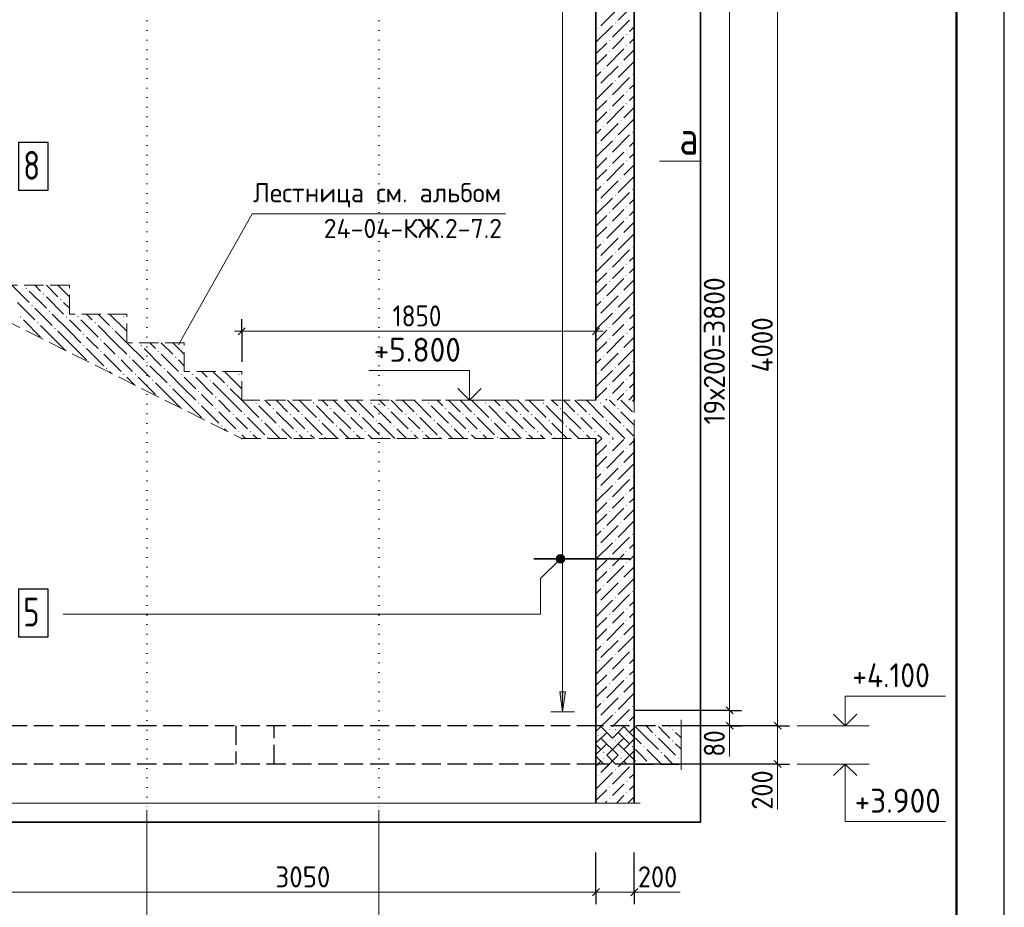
# Model space of a CAD drawing. Header units: millimetres. Extents: x 0 to 50400, y -12 to 35640.
# Tile 17 of 18: x 38061 to 50400, y 12826 to 23952. Entities that reach past the tile are written whole.
import ezdxf

# ---------------------------------------------------------------- set-up
doc = ezdxf.new("R2010")
doc.units = ezdxf.units.MM
doc.linetypes.add('______2', pattern=[324, 240, -84])
doc.linetypes.add('______9', pattern=[120, 0, -120])
for name, color, linetype, lineweight in [('Standard', 7, 'Continuous', 25), ('Высотные отметки', 7, 'Continuous', 25), ('ЖБ Лестница', 52, 'Continuous', 25), ('ЖБ Перекрытие верхний уровень', 7, 'Continuous', 35), ('ЖБ Стена верхний уровень', 7, 'Continuous', 35), ('Общий02', 7, 'Continuous', 18), ('Позиционная метка линия выноска', 7, 'Continuous', 13), ('Позиционная метка номер позиции', 7, 'Continuous', 13), ('Размерная линия_ общее', 7, 'Continuous', 13), ('Сечения символ', 7, 'Continuous', 25)]:
    doc.layers.add(name, color=color, linetype=linetype, lineweight=lineweight)
doc.layers.add('Размерная выноска', color=7, linetype='Continuous')
doc.layers.add('Стена ДОП П-обр. неравн', color=7, linetype='Continuous', true_color=0xa0a0a0)
doc.layers.add('Стена обрамление П-обр.', color=7, linetype='Continuous', true_color=0xa0a0a0)
doc.styles.add('ISOCPEUR', font='txt')

msp = doc.modelspace()

# ---------------------------------------------------------------- hatches: boundary and pattern name
at = {"layer": 'ЖБ Лестница', "linetype": 'Continuous', "lineweight": 18, "transparency": 33554687}
for points in [[(38135, 20586), (38143, 20594), (38151, 20586), (38143, 20578)], [(38351, 20514), (38359, 20522), (38367, 20514), (38359, 20506)], [(38207, 20370), (38215, 20378), (38223, 20370), (38215, 20362)], [(38567, 20442), (38575, 20450), (38583, 20442), (38575, 20434)], [(38423, 20298), (38431, 20306), (38439, 20298), (38431, 20290)], [(38063, 20226), (38071, 20234), (38079, 20226), (38071, 20218)], [(38279, 20154), (38287, 20162), (38295, 20154), (38287, 20146)], [(38639, 20226), (38647, 20234), (38655, 20226), (38647, 20218)], [(38783, 20226), (38791, 20234), (38799, 20226), (38791, 20218)], [(38999, 20154), (39007, 20162), (39015, 20154), (39007, 20146)], [(39359, 20226), (39367, 20234), (39375, 20226), (39367, 20218)], [(38495, 20082), (38503, 20090), (38511, 20082), (38503, 20074)], [(38855, 20010), (38863, 20018), (38871, 20010), (38863, 20002)], [(39215, 20082), (39223, 20090), (39231, 20082), (39223, 20074)], [(38358, 19945), (38359, 19946), (38362, 19942)], [(38855, 19866), (38863, 19874), (38871, 19866), (38863, 19858)], [(39071, 19938), (39079, 19946), (39087, 19938), (39079, 19930)], [(39575, 19866), (39583, 19874), (39591, 19866), (39583, 19858)], [(39071, 19794), (39079, 19802), (39087, 19794), (39079, 19786)], [(39791, 19794), (39799, 19802), (39807, 19794), (39799, 19786)], [(38934, 19657), (38935, 19658), (38938, 19654)], [(39287, 19722), (39295, 19730), (39303, 19722), (39295, 19714)], [(39431, 19722), (39439, 19730), (39447, 19722), (39439, 19714)], [(39647, 19650), (39655, 19658), (39663, 19650), (39655, 19642)], [(40007, 19722), (40015, 19730), (40023, 19722), (40015, 19714)], [(39143, 19578), (39151, 19586), (39159, 19578), (39151, 19570)], [(39359, 19506), (39367, 19514), (39375, 19506), (39367, 19498)], [(39503, 19506), (39511, 19514), (39519, 19506), (39511, 19498)], [(39863, 19578), (39871, 19586), (39879, 19578), (39871, 19570)], [(40079, 19506), (40087, 19514), (40095, 19506), (40087, 19498)], [(40223, 19506), (40231, 19514), (40239, 19506), (40231, 19498)], [(40799, 19506), (40807, 19514), (40815, 19506), (40807, 19498)], [(39719, 19434), (39727, 19442), (39735, 19434), (39727, 19426)], [(40439, 19434), (40447, 19442), (40455, 19434), (40447, 19426)], [(39935, 19362), (39943, 19370), (39951, 19362), (39943, 19354)], [(40295, 19290), (40303, 19298), (40311, 19290), (40303, 19282)], [(40655, 19362), (40663, 19370), (40671, 19362), (40663, 19354)], [(39798, 19225), (39799, 19226), (39802, 19222)], [(40295, 19146), (40303, 19154), (40311, 19146), (40303, 19138)], [(40511, 19218), (40519, 19226), (40527, 19218), (40519, 19210)], [(41015, 19146), (41023, 19154), (41031, 19146), (41023, 19138)], [(41735, 19146), (41743, 19154), (41751, 19146), (41743, 19138)], [(42455, 19146), (42463, 19154), (42471, 19146), (42463, 19138)], [(43175, 19146), (43183, 19154), (43191, 19146), (43183, 19138)], [(43895, 19146), (43903, 19154), (43911, 19146), (43903, 19138)], [(44615, 19146), (44623, 19154), (44631, 19146), (44623, 19138)], [(45335, 19146), (45343, 19154), (45351, 19146), (45343, 19138)], [(40511, 19074), (40519, 19082), (40527, 19074), (40519, 19066)], [(40727, 19002), (40735, 19010), (40743, 19002), (40735, 18994)], [(40871, 19002), (40879, 19010), (40887, 19002), (40879, 18994)], [(41231, 19074), (41239, 19082), (41247, 19074), (41239, 19066)], [(41447, 19002), (41455, 19010), (41463, 19002), (41455, 18994)], [(41591, 19002), (41599, 19010), (41607, 19002), (41599, 18994)], [(41951, 19074), (41959, 19082), (41967, 19074), (41959, 19066)], [(42167, 19002), (42175, 19010), (42183, 19002), (42175, 18994)], [(42311, 19002), (42319, 19010), (42327, 19002), (42319, 18994)], [(42671, 19074), (42679, 19082), (42687, 19074), (42679, 19066)], [(42887, 19002), (42895, 19010), (42903, 19002), (42895, 18994)], [(43031, 19002), (43039, 19010), (43047, 19002), (43039, 18994)], [(43391, 19074), (43399, 19082), (43407, 19074), (43399, 19066)], [(43607, 19002), (43615, 19010), (43623, 19002), (43615, 18994)], [(43751, 19002), (43759, 19010), (43767, 19002), (43759, 18994)], [(44111, 19074), (44119, 19082), (44127, 19074), (44119, 19066)], [(44327, 19002), (44335, 19010), (44343, 19002), (44335, 18994)], [(44471, 19002), (44479, 19010), (44487, 19002), (44479, 18994)], [(44831, 19074), (44839, 19082), (44847, 19074), (44839, 19066)], [(45047, 19002), (45055, 19010), (45063, 19002), (45055, 18994)], [(45191, 19002), (45199, 19010), (45207, 19002), (45199, 18994)], [(45551, 19074), (45559, 19082), (45567, 19074), (45559, 19066)], [(40374, 18937), (40375, 18938), (40378, 18934)], [(41087, 18930), (41095, 18938), (41103, 18930), (41095, 18922)], [(41807, 18930), (41815, 18938), (41823, 18930), (41815, 18922)], [(42527, 18930), (42535, 18938), (42543, 18930), (42535, 18922)], [(43247, 18930), (43255, 18938), (43263, 18930), (43255, 18922)], [(43967, 18930), (43975, 18938), (43983, 18930), (43975, 18922)], [(44687, 18930), (44695, 18938), (44703, 18930), (44695, 18922)], [(45407, 18930), (45415, 18938), (45423, 18930), (45415, 18922)], [(40583, 18858), (40591, 18866), (40599, 18858), (40591, 18850)], [(40799, 18786), (40807, 18794), (40815, 18786), (40807, 18778)], [(40943, 18786), (40951, 18794), (40959, 18786), (40951, 18778)], [(41303, 18858), (41311, 18866), (41319, 18858), (41311, 18850)], [(41519, 18786), (41527, 18794), (41535, 18786), (41527, 18778)], [(41663, 18786), (41671, 18794), (41679, 18786), (41671, 18778)], [(42023, 18858), (42031, 18866), (42039, 18858), (42031, 18850)], [(42239, 18786), (42247, 18794), (42255, 18786), (42247, 18778)], [(42383, 18786), (42391, 18794), (42399, 18786), (42391, 18778)], [(42743, 18858), (42751, 18866), (42759, 18858), (42751, 18850)], [(42959, 18786), (42967, 18794), (42975, 18786), (42967, 18778)], [(43103, 18786), (43111, 18794), (43119, 18786), (43111, 18778)], [(43463, 18858), (43471, 18866), (43479, 18858), (43471, 18850)], [(43679, 18786), (43687, 18794), (43695, 18786), (43687, 18778)], [(43823, 18786), (43831, 18794), (43839, 18786), (43831, 18778)], [(44183, 18858), (44191, 18866), (44199, 18858), (44191, 18850)], [(44399, 18786), (44407, 18794), (44415, 18786), (44407, 18778)], [(44543, 18786), (44551, 18794), (44559, 18786), (44551, 18778)], [(44903, 18858), (44911, 18866), (44919, 18858), (44911, 18850)], [(45119, 18786), (45127, 18794), (45135, 18786), (45127, 18778)], [(45263, 18786), (45271, 18794), (45279, 18786), (45271, 18778)], [(45623, 18858), (45631, 18866), (45639, 18858), (45631, 18850)], [(41159, 18714), (41167, 18722), (41175, 18714), (41167, 18706)], [(41879, 18714), (41887, 18722), (41895, 18714), (41887, 18706)], [(42599, 18714), (42607, 18722), (42615, 18714), (42607, 18706)], [(43319, 18714), (43327, 18722), (43335, 18714), (43327, 18706)], [(44039, 18714), (44047, 18722), (44055, 18714), (44047, 18706)], [(44759, 18714), (44767, 18722), (44775, 18714), (44767, 18706)], [(45479, 18714), (45487, 18722), (45495, 18714), (45487, 18706)]]:
    msp.add_hatch(color=7, dxfattribs=at).paths.add_polyline_path(points, flags=16)
at = {"layer": 'ЖБ Перекрытие верхний уровень', "linetype": 'Continuous', "lineweight": 18, "transparency": 33554687}
for points in [[(45518, 15055), (45525, 15063), (45533, 15055), (45525, 15047)], [(46238, 15055), (46245, 15063), (46253, 15055), (46245, 15047)], [(45302, 14983), (45309, 14991), (45317, 14983), (45309, 14975)], [(46022, 14983), (46029, 14991), (46037, 14983), (46029, 14975)], [(45518, 14911), (45525, 14919), (45533, 14911), (45525, 14903)], [(45734, 14839), (45741, 14847), (45749, 14839), (45741, 14831)], [(45878, 14839), (45885, 14847), (45893, 14839), (45885, 14831)], [(46238, 14911), (46245, 14919), (46253, 14911), (46245, 14903)], [(45374, 14767), (45381, 14775), (45389, 14767), (45381, 14759)], [(45590, 14695), (45597, 14703), (45605, 14695), (45597, 14687)], [(46094, 14767), (46101, 14775), (46109, 14767), (46101, 14759)], [(46310, 14695), (46317, 14703), (46325, 14695), (46317, 14687)], [(45806, 14623), (45813, 14631), (45821, 14623), (45820, 14622), (45806, 14622)], [(45950, 14623), (45957, 14631), (45965, 14623), (45964, 14622), (45950, 14622)]]:
    msp.add_hatch(color=7, dxfattribs=at).paths.add_polyline_path(points, flags=16)
at = {"layer": 'ЖБ Стена верхний уровень', "linetype": 'Continuous', "lineweight": 18, "transparency": 33554687}
for points in [[(45303, 23839), (45309, 23845), (45315, 23839), (45309, 23833)], [(45519, 23911), (45525, 23917), (45531, 23911), (45525, 23905)], [(45447, 23695), (45453, 23701), (45459, 23695), (45453, 23689)], [(45663, 23767), (45669, 23773), (45675, 23767), (45669, 23761)], [(45663, 23623), (45669, 23629), (45675, 23623), (45669, 23617)], [(45447, 23551), (45453, 23557), (45459, 23551), (45453, 23545)], [(45375, 23335), (45381, 23341), (45387, 23335), (45381, 23329)], [(45591, 23407), (45597, 23413), (45603, 23407), (45597, 23401)], [(45735, 23263), (45741, 23269), (45747, 23263), (45741, 23257)], [(45303, 23119), (45309, 23125), (45315, 23119), (45309, 23113)], [(45519, 23191), (45525, 23197), (45531, 23191), (45525, 23185)], [(45447, 22975), (45453, 22981), (45459, 22975), (45453, 22969)], [(45663, 23047), (45669, 23053), (45675, 23047), (45669, 23041)], [(45447, 22831), (45453, 22837), (45459, 22831), (45453, 22825)], [(45663, 22903), (45669, 22909), (45675, 22903), (45669, 22897)], [(45375, 22615), (45381, 22621), (45387, 22615), (45381, 22609)], [(45591, 22687), (45597, 22693), (45603, 22687), (45597, 22681)], [(45519, 22471), (45525, 22477), (45531, 22471), (45525, 22465)], [(45735, 22543), (45741, 22549), (45747, 22543), (45741, 22537)], [(45303, 22399), (45309, 22405), (45315, 22399), (45309, 22393)], [(45447, 22255), (45453, 22261), (45459, 22255), (45453, 22249)], [(45663, 22327), (45669, 22333), (45675, 22327), (45669, 22321)], [(45447, 22111), (45453, 22117), (45459, 22111), (45453, 22105)], [(45663, 22183), (45669, 22189), (45675, 22183), (45669, 22177)], [(45591, 21967), (45597, 21973), (45603, 21967), (45597, 21961)], [(45375, 21895), (45381, 21901), (45387, 21895), (45381, 21889)], [(45519, 21751), (45525, 21757), (45531, 21751), (45525, 21745)], [(45735, 21823), (45741, 21829), (45747, 21823), (45741, 21817)], [(45303, 21679), (45309, 21685), (45315, 21679), (45309, 21673)], [(45663, 21607), (45669, 21613), (45675, 21607), (45669, 21601)], [(45447, 21535), (45453, 21541), (45459, 21535), (45453, 21529)], [(45447, 21391), (45453, 21397), (45459, 21391), (45453, 21385)], [(45663, 21463), (45669, 21469), (45675, 21463), (45669, 21457)], [(45591, 21247), (45597, 21253), (45603, 21247), (45597, 21241)], [(45375, 21175), (45381, 21181), (45387, 21175), (45381, 21169)], [(45735, 21103), (45741, 21109), (45747, 21103), (45741, 21097)], [(45519, 21031), (45525, 21037), (45531, 21031), (45525, 21025)], [(45303, 20959), (45309, 20965), (45315, 20959), (45309, 20953)], [(45663, 20887), (45669, 20893), (45675, 20887), (45669, 20881)], [(45447, 20815), (45453, 20821), (45459, 20815), (45453, 20809)], [(45663, 20743), (45669, 20749), (45675, 20743), (45669, 20737)], [(45447, 20671), (45453, 20677), (45459, 20671), (45453, 20665)], [(45591, 20527), (45597, 20533), (45603, 20527), (45597, 20521)], [(45375, 20455), (45381, 20461), (45387, 20455), (45381, 20449)], [(45735, 20383), (45741, 20389), (45747, 20383), (45741, 20377)], [(45303, 20239), (45309, 20245), (45315, 20239), (45309, 20233)], [(45519, 20311), (45525, 20317), (45531, 20311), (45525, 20305)], [(45663, 20167), (45669, 20173), (45675, 20167), (45669, 20161)], [(45447, 20095), (45453, 20101), (45459, 20095), (45453, 20089)], [(45663, 20023), (45669, 20029), (45675, 20023), (45669, 20017)], [(45447, 19951), (45453, 19957), (45459, 19951), (45453, 19945)], [(45591, 19807), (45597, 19813), (45603, 19807), (45597, 19801)], [(45375, 19735), (45381, 19741), (45387, 19735), (45381, 19729)], [(45735, 19663), (45741, 19669), (45747, 19663), (45741, 19657)], [(45303, 19519), (45309, 19525), (45315, 19519), (45309, 19513)], [(45519, 19591), (45525, 19597), (45531, 19591), (45525, 19585)], [(45447, 19375), (45453, 19381), (45459, 19375), (45453, 19369)], [(45663, 19447), (45669, 19453), (45675, 19447), (45669, 19441)], [(45663, 19303), (45669, 19309), (45675, 19303), (45669, 19297)], [(45447, 19231), (45453, 19237), (45459, 19231), (45453, 19225)], [(45447, 18655), (45453, 18661), (45459, 18655), (45453, 18649)], [(45447, 18511), (45453, 18517), (45459, 18511), (45453, 18505)], [(45663, 18583), (45669, 18589), (45675, 18583), (45669, 18577)], [(45375, 18295), (45381, 18301), (45387, 18295), (45381, 18289)], [(45591, 18367), (45597, 18373), (45603, 18367), (45597, 18361)], [(45519, 18151), (45525, 18157), (45531, 18151), (45525, 18145)], [(45735, 18223), (45741, 18229), (45747, 18223), (45741, 18217)], [(45303, 18079), (45309, 18085), (45315, 18079), (45309, 18073)], [(45447, 17935), (45453, 17941), (45459, 17935), (45453, 17929)], [(45663, 18007), (45669, 18013), (45675, 18007), (45669, 18001)], [(45447, 17791), (45453, 17797), (45459, 17791), (45453, 17785)], [(45663, 17863), (45669, 17869), (45675, 17863), (45669, 17857)], [(45591, 17647), (45597, 17653), (45603, 17647), (45597, 17641)], [(45375, 17575), (45381, 17581), (45387, 17575), (45381, 17569)], [(45519, 17431), (45525, 17437), (45531, 17431), (45525, 17425)], [(45735, 17503), (45741, 17509), (45747, 17503), (45741, 17497)], [(45303, 17359), (45309, 17365), (45315, 17359), (45309, 17353)], [(45663, 17287), (45669, 17293), (45675, 17287), (45669, 17281)], [(45447, 17215), (45453, 17221), (45459, 17215), (45453, 17209)], [(45447, 17071), (45453, 17077), (45459, 17071), (45453, 17065)], [(45663, 17143), (45669, 17149), (45675, 17143), (45669, 17137)], [(45591, 16927), (45597, 16933), (45603, 16927), (45597, 16921)], [(45375, 16855), (45381, 16861), (45387, 16855), (45381, 16849)], [(45735, 16783), (45741, 16789), (45747, 16783), (45741, 16777)], [(45519, 16711), (45525, 16717), (45531, 16711), (45525, 16705)], [(45303, 16639), (45309, 16645), (45315, 16639), (45309, 16633)], [(45663, 16567), (45669, 16573), (45675, 16567), (45669, 16561)], [(45447, 16495), (45453, 16501), (45459, 16495), (45453, 16489)], [(45663, 16423), (45669, 16429), (45675, 16423), (45669, 16417)], [(45447, 16351), (45453, 16357), (45459, 16351), (45453, 16345)], [(45591, 16207), (45597, 16213), (45603, 16207), (45597, 16201)], [(45375, 16135), (45381, 16141), (45387, 16135), (45381, 16129)], [(45735, 16063), (45741, 16069), (45747, 16063), (45741, 16057)], [(45303, 15919), (45309, 15925), (45315, 15919), (45309, 15913)], [(45519, 15991), (45525, 15997), (45531, 15991), (45525, 15985)], [(45663, 15847), (45669, 15853), (45675, 15847), (45669, 15841)], [(45447, 15775), (45453, 15781), (45459, 15775), (45453, 15769)], [(45663, 15703), (45669, 15709), (45675, 15703), (45669, 15697)], [(45447, 15631), (45453, 15637), (45459, 15631), (45453, 15625)], [(45591, 15487), (45597, 15493), (45603, 15487), (45597, 15481)], [(45375, 15415), (45381, 15421), (45387, 15415), (45381, 15409)], [(45735, 15343), (45741, 15349), (45747, 15343), (45741, 15337)], [(45303, 15199), (45309, 15205), (45315, 15199), (45309, 15193)], [(45519, 15271), (45525, 15277), (45531, 15271), (45525, 15265)], [(45447, 15055), (45453, 15061), (45459, 15055), (45453, 15049)], [(45663, 15127), (45669, 15133), (45675, 15127), (45669, 15121)], [(45663, 14983), (45669, 14989), (45675, 14983), (45669, 14977)], [(45447, 14911), (45453, 14917), (45459, 14911), (45453, 14905)], [(45375, 14695), (45381, 14701), (45387, 14695), (45381, 14689)], [(45591, 14767), (45597, 14773), (45603, 14767), (45597, 14761)], [(45735, 14623), (45741, 14629), (45747, 14623), (45741, 14617)], [(45747, 14622), (45741, 14617), (45736, 14622)], [(45303, 14479), (45309, 14485), (45315, 14479), (45309, 14473)], [(45303, 14479), (45309, 14485), (45315, 14479), (45309, 14473)], [(45519, 14551), (45525, 14557), (45531, 14551), (45525, 14545)], [(45519, 14551), (45525, 14557), (45531, 14551), (45525, 14545)], [(45447, 14335), (45453, 14341), (45459, 14335), (45453, 14329)], [(45447, 14335), (45453, 14341), (45459, 14335), (45453, 14329)], [(45663, 14407), (45669, 14413), (45675, 14407), (45669, 14401)], [(45663, 14407), (45669, 14413), (45675, 14407), (45669, 14401)], [(45447, 14191), (45453, 14197), (45459, 14191), (45453, 14185)], [(45447, 14191), (45453, 14197), (45459, 14191), (45453, 14185)], [(45663, 14263), (45669, 14269), (45675, 14263), (45669, 14257)], [(45663, 14263), (45669, 14269), (45675, 14263), (45669, 14257)]]:
    msp.add_hatch(color=7, dxfattribs=at).paths.add_polyline_path(points, flags=16)
at = {"layer": 'Общий02', "linetype": 'Continuous', "lineweight": 13, "transparency": 33554687}
msp.add_hatch(color=7, dxfattribs=at).paths.add_polyline_path([(44829, 15527), (44865, 15275), (44901, 15527)])
at = {"layer": 'Позиционная метка линия выноска', "linetype": 'Continuous', "lineweight": 13, "transparency": 33554687}
for points in [[(44785, 17209), (44875, 17157), (44798, 17233)], [(44785, 17181), (44850, 17143), (44785, 17209)], [(44785, 17209), (44850, 17143), (44875, 17157)], [(44823, 17143), (44785, 17181), (44798, 17157)], [(44785, 17181), (44823, 17143), (44850, 17143)], [(44798, 17233), (44889, 17181), (44823, 17247)], [(44798, 17233), (44875, 17157), (44889, 17181)], [(44823, 17247), (44889, 17181), (44889, 17209)], [(44823, 17247), (44889, 17209), (44850, 17247)], [(44850, 17247), (44889, 17209), (44875, 17233)]]:
    msp.add_hatch(color=7, dxfattribs=at).paths.add_polyline_path(points)

# ---------------------------------------------------------------- linework, layer by layer
at = {"layer": 'Standard', "color": 7, "linetype": 'Continuous', "lineweight": 13, "transparency": 33554687}
for p, q in [((46958, 24414), (46958, 15294)), ((40843, 20046), (40753, 20046)), ((40843, 20046), (45283, 20046)), ((45283, 20046), (45373, 20046)), ((46958, 15294), (46958, 15102)), ((46958, 15102), (46958, 15012)), ((37963, 13015), (45283, 13015)), ((45283, 13015), (45763, 13015)), ((45763, 13015), (45853, 13015))]:
    msp.add_line(p, q, dxfattribs=at)
at = {"layer": 'Standard', "color": 7, "linetype": 'Continuous', "lineweight": -3, "transparency": 33554687}
for p, q in [((40843, 20046), (40843, 20196)), ((45283, 20046), (45283, 20196)), ((40843, 20046), (40843, 19896)), ((40843, 20046), (40843, 19662)), ((45283, 20046), (45283, 19896)), ((45283, 20046), (45283, 19782)), ((46958, 15294), (46808, 15294)), ((46958, 15294), (47108, 15294)), ((46958, 15102), (46808, 15102)), ((46958, 15102), (47108, 15102)), ((45283, 13015), (45283, 13165)), ((45763, 13015), (45763, 13165)), ((45283, 13015), (45283, 12865)), ((45763, 13015), (45763, 12865))]:
    msp.add_line(p, q, dxfattribs=at)
at = {"layer": 'Standard', "color": 7, "linetype": 'Continuous', "lineweight": 25, "transparency": 33554687}
for p, q in [((40798, 20001), (40888, 20091)), ((45238, 20001), (45328, 20091)), ((46913, 15339), (47003, 15249)), ((46913, 15147), (47003, 15057)), ((45238, 12970), (45328, 13060)), ((45718, 12970), (45808, 13060))]:
    msp.add_line(p, q, dxfattribs=at)
msp.add_lwpolyline([(0, 0), (50400, 0), (50400, 35640), (0, 35640), (0, 0)], close=True, dxfattribs=at)
at = {"layer": 'Standard', "color": 7, "linetype": 'Continuous', "lineweight": 13, "transparency": 33554687}
msp.add_lwpolyline([(50400, 35640), (0, 35640), (0, 0), (50400, 0), (50400, 35640)], dxfattribs=at)
at = {"layer": 'Standard', "color": 7, "linetype": 'Continuous', "lineweight": 50, "transparency": 33554687}
msp.add_lwpolyline([(2400, 35040), (49800, 35040), (49800, 600), (2400, 600), (2400, 35040)], close=True, dxfattribs=at)
at = {"layer": 'Standard', "color": 254, "linetype": 'Continuous', "lineweight": 35, "true_color": 0xc4c4ff, "transparency": 33554687}
msp.add_lwpolyline([(28556, 13893), (46591, 13893), (46591, 32163), (28556, 32163), (28556, 13893)], dxfattribs=at)
at = {"layer": 'Standard', "color": 7, "linetype": 'Continuous', "lineweight": -3, "transparency": 33554687}
for points in [[(46958, 15294), (46913, 15294), (46913, 15294), (45763, 15294)], [(46958, 15102), (46921, 15102), (46921, 15102), (46180, 15102)], [(45283, 13015), (45283, 13035), (45283, 13035), (45283, 13512)], [(45763, 13015), (45763, 13035), (45763, 13035), (45763, 13512)]]:
    msp.add_lwpolyline(points, dxfattribs=at)
at = {"layer": 'Высотные отметки', "color": 7, "linetype": 'Continuous', "lineweight": 35, "transparency": 33554687}
for p, q in [((43698, 19182), (43553, 19327)), ((43698, 19182), (43553, 19327)), ((43698, 19182), (43844, 19327)), ((43698, 19182), (43844, 19327)), ((48405, 15102), (48259, 15247)), ((48405, 15102), (48259, 15247)), ((48405, 15102), (48550, 15247)), ((48405, 15102), (48550, 15247)), ((48405, 14622), (48259, 14477)), ((48405, 14622), (48259, 14477)), ((48405, 14622), (48550, 14477)), ((48405, 14622), (48550, 14477))]:
    msp.add_line(p, q, dxfattribs=at)
at = {"layer": 'Высотные отметки', "color": 7, "linetype": 'Continuous', "lineweight": 13, "transparency": 33554687}
for p, q in [((44298, 19182), (43398, 19182)), ((44298, 19182), (43398, 19182)), ((47805, 15102), (48705, 15102)), ((47805, 15102), (48705, 15102)), ((47805, 14622), (48705, 14622)), ((47805, 14622), (48705, 14622))]:
    msp.add_line(p, q, dxfattribs=at)
for points in [[(43698, 19182), (43698, 19554), (42438, 19554)], [(43698, 19182), (43698, 19554), (42438, 19554)], [(48405, 15102), (48405, 15474), (49665, 15474)], [(48405, 15102), (48405, 15474), (49665, 15474)], [(48405, 14622), (48405, 13902), (49665, 13902)], [(48405, 14622), (48405, 13902), (49665, 13902)]]:
    msp.add_lwpolyline(points, dxfattribs=at)
at = {"layer": 'ЖБ Лестница', "color": 7, "linetype": '______2', "lineweight": 13, "transparency": 33554687}
for p, q in [((32923, 22662), (40843, 18702)), ((38683, 20622), (37963, 20622)), ((38683, 20262), (38683, 20622)), ((39403, 20262), (38683, 20262)), ((39403, 19902), (39403, 20262)), ((40123, 19902), (39403, 19902)), ((40123, 19542), (40123, 19902)), ((40843, 19542), (40123, 19542)), ((40843, 19182), (40843, 19542)), ((45283, 19182), (40843, 19182)), ((45763, 18702), (45763, 19182)), ((40843, 18702), (45283, 18702))]:
    msp.add_line(p, q, dxfattribs=at)
at = {"layer": 'ЖБ Лестница', "color": 9, "linetype": 'Continuous', "lineweight": 18, "true_color": 0xc7c7c7, "transparency": 33554687}
for p, q in [((38323, 20550), (38251, 20622)), ((38395, 20622), (38539, 20478)), ((38539, 20622), (38683, 20478)), ((38683, 20622), (38683, 20622)), ((38179, 20550), (38395, 20334)), ((38035, 20406), (38251, 20190)), ((38395, 20478), (38611, 20262)), ((38683, 20334), (38611, 20406)), ((38251, 20334), (38467, 20118)), ((38683, 20046), (38467, 20262)), ((38683, 20334), (38683, 20334)), ((38755, 20262), (38755, 20262)), ((38899, 20262), (38971, 20190)), ((39043, 20262), (39187, 20118)), ((39403, 20046), (39187, 20262)), ((39331, 20262), (39331, 20262)), ((38107, 20190), (38323, 19974)), ((38539, 19902), (38323, 20118)), ((38683, 20190), (38827, 20046)), ((38827, 20190), (39043, 19974)), ((39259, 19902), (39043, 20118)), ((38539, 20046), (38683, 19902)), ((38683, 20046), (38827, 19902)), ((38539, 19902), (38635, 19806)), ((38683, 19902), (38899, 19686)), ((38971, 19902), (38899, 19974)), ((39043, 19830), (38971, 19902)), ((39115, 19902), (39259, 19758)), ((39259, 19902), (39403, 19758)), ((39763, 19830), (39691, 19902)), ((39835, 19902), (39979, 19758)), ((39979, 19902), (40123, 19758)), ((40123, 19902), (40123, 19902)), ((38899, 19830), (39115, 19614)), ((39115, 19758), (39331, 19542)), ((39619, 19830), (39835, 19614)), ((39835, 19758), (40051, 19542)), ((39403, 19614), (39331, 19686)), ((39475, 19686), (39691, 19470)), ((40123, 19614), (40051, 19686)), ((39211, 19518), (39187, 19542)), ((39475, 19542), (39403, 19614)), ((39691, 19614), (39907, 19398)), ((40123, 19326), (39907, 19542)), ((40123, 19614), (40123, 19614)), ((40195, 19542), (40195, 19542)), ((40339, 19542), (40411, 19470)), ((40483, 19542), (40627, 19398)), ((40843, 19326), (40627, 19542)), ((40771, 19542), (40771, 19542)), ((39403, 19470), (39499, 19374)), ((39547, 19470), (39763, 19254)), ((39979, 19182), (39763, 19398)), ((40123, 19470), (40267, 19326)), ((40267, 19470), (40483, 19254)), ((40699, 19182), (40483, 19398)), ((40843, 19470), (40843, 19470)), ((39979, 19326), (40123, 19182)), ((40123, 19326), (40267, 19182)), ((40411, 19182), (40339, 19254)), ((40843, 19326), (40843, 19326)), ((39979, 19182), (40075, 19086)), ((40123, 19182), (40339, 18966)), ((40483, 19110), (40411, 19182)), ((40555, 19182), (40699, 19038)), ((40699, 19182), (40843, 19038)), ((40987, 19182), (40987, 19182)), ((41131, 19182), (41131, 19182)), ((41203, 19110), (41131, 19182)), ((41275, 19182), (41419, 19038)), ((41419, 19182), (41419, 19182)), ((41419, 19182), (41563, 19038)), ((41563, 19182), (41779, 18966)), ((41563, 19182), (41563, 19182)), ((41707, 19182), (41707, 19182)), ((41851, 19182), (41851, 19182)), ((41923, 19110), (41851, 19182)), ((41995, 19182), (42139, 19038)), ((42139, 19182), (42139, 19182)), ((42139, 19182), (42283, 19038)), ((42283, 19182), (42499, 18966)), ((42283, 19182), (42283, 19182)), ((42427, 19182), (42427, 19182)), ((42571, 19182), (42571, 19182)), ((42643, 19110), (42571, 19182)), ((42715, 19182), (42859, 19038)), ((42859, 19182), (42859, 19182)), ((42859, 19182), (43003, 19038)), ((43003, 19182), (43219, 18966)), ((43003, 19182), (43003, 19182)), ((43147, 19182), (43147, 19182)), ((43291, 19182), (43291, 19182)), ((43363, 19110), (43291, 19182)), ((43435, 19182), (43579, 19038)), ((43579, 19182), (43579, 19182)), ((43579, 19182), (43723, 19038)), ((43723, 19182), (43939, 18966)), ((43723, 19182), (43723, 19182)), ((43867, 19182), (43867, 19182)), ((44011, 19182), (44011, 19182)), ((44083, 19110), (44011, 19182)), ((44155, 19182), (44299, 19038)), ((44299, 19182), (44299, 19182)), ((44299, 19182), (44443, 19038)), ((44443, 19182), (44659, 18966)), ((44443, 19182), (44443, 19182)), ((44587, 19182), (44587, 19182)), ((44731, 19182), (44731, 19182)), ((44803, 19110), (44731, 19182)), ((44875, 19182), (45019, 19038)), ((45019, 19182), (45019, 19182)), ((45019, 19182), (45163, 19038)), ((45163, 19182), (45379, 18966)), ((45163, 19182), (45163, 19182)), ((45307, 19182), (45307, 19182)), ((45451, 19182), (45451, 19182)), ((45523, 19110), (45451, 19182)), ((45595, 19182), (45739, 19038)), ((45739, 19182), (45739, 19182)), ((45739, 19182), (45763, 19158)), ((40339, 19110), (40555, 18894)), ((40555, 19038), (40771, 18822)), ((41059, 19110), (41275, 18894)), ((41275, 19038), (41491, 18822)), ((41779, 19110), (41995, 18894)), ((41995, 19038), (42211, 18822)), ((42499, 19110), (42715, 18894)), ((42715, 19038), (42931, 18822)), ((43219, 19110), (43435, 18894)), ((43435, 19038), (43651, 18822)), ((43939, 19110), (44155, 18894)), ((44155, 19038), (44371, 18822)), ((44659, 19110), (44875, 18894)), ((44875, 19038), (45091, 18822)), ((45379, 19110), (45595, 18894)), ((45595, 19038), (45763, 18870)), ((40843, 18894), (40771, 18966)), ((40915, 18822), (40843, 18894)), ((40915, 18966), (41131, 18750)), ((41131, 18894), (41323, 18702)), ((41563, 18894), (41491, 18966)), ((41635, 18822), (41563, 18894)), ((41635, 18966), (41851, 18750)), ((41851, 18894), (42043, 18702)), ((42283, 18894), (42211, 18966)), ((42355, 18822), (42283, 18894)), ((42355, 18966), (42571, 18750)), ((42571, 18894), (42763, 18702)), ((43003, 18894), (42931, 18966)), ((43075, 18822), (43003, 18894)), ((43075, 18966), (43291, 18750)), ((43291, 18894), (43483, 18702)), ((43723, 18894), (43651, 18966)), ((43795, 18822), (43723, 18894)), ((43795, 18966), (44011, 18750)), ((44011, 18894), (44203, 18702)), ((44443, 18894), (44371, 18966)), ((44515, 18822), (44443, 18894)), ((44515, 18966), (44731, 18750)), ((44731, 18894), (44923, 18702)), ((45163, 18894), (45091, 18966)), ((45235, 18822), (45163, 18894)), ((45235, 18966), (45451, 18750)), ((45451, 18894), (45643, 18702)), ((40651, 18798), (40627, 18822)), ((41467, 18702), (41347, 18822)), ((42187, 18702), (42067, 18822)), ((42907, 18702), (42787, 18822)), ((43627, 18702), (43507, 18822)), ((44347, 18702), (44227, 18822)), ((45067, 18702), (44947, 18822)), ((45763, 18726), (45667, 18822)), ((40843, 18750), (40891, 18702)), ((40987, 18750), (41035, 18702)), ((41563, 18750), (41611, 18702)), ((41707, 18750), (41755, 18702)), ((42283, 18750), (42331, 18702)), ((42427, 18750), (42475, 18702)), ((43003, 18750), (43051, 18702)), ((43147, 18750), (43195, 18702)), ((43723, 18750), (43771, 18702)), ((43867, 18750), (43915, 18702)), ((44443, 18750), (44491, 18702)), ((44587, 18750), (44635, 18702)), ((45163, 18750), (45211, 18702)), ((45307, 18750), (45355, 18702))]:
    msp.add_line(p, q, dxfattribs=at)
at = {"layer": 'ЖБ Лестница', "color": 253, "linetype": '______2', "lineweight": -3, "true_color": 0xababab, "transparency": 33554687}
for p, q in [((40843, 19182), (40842, 19182)), ((40842, 18702), (40843, 18702))]:
    msp.add_line(p, q, dxfattribs=at)
at = {"layer": 'ЖБ Лестница', "color": 9, "linetype": 'Continuous', "lineweight": 18, "true_color": 0xc7c7c7, "transparency": 33554687}
for points in [[(37963, 20622), (37963, 20622), (38179, 20406)], [(39259, 20046), (39403, 19902), (39403, 19902)], [(39403, 19902), (39403, 19902), (39619, 19686)], [(40699, 19326), (40843, 19182), (40843, 19182)], [(40843, 19182), (40843, 19182), (41059, 18966)]]:
    msp.add_lwpolyline(points, dxfattribs=at)
at = {"layer": 'ЖБ Перекрытие верхний уровень', "color": 253, "linetype": '______2', "lineweight": -3, "true_color": 0xababab, "transparency": 33554687}
for p, q in [((40771, 15102), (40771, 14622)), ((41251, 14622), (41251, 15102))]:
    msp.add_line(p, q, dxfattribs=at)
at = {"layer": 'ЖБ Перекрытие верхний уровень', "color": 7, "linetype": '______2', "lineweight": 25, "transparency": 33554687}
for p, q in [((45283, 15102), (45283, 14622)), ((46351, 15102), (45283, 15102)), ((45763, 14622), (46351, 14622))]:
    msp.add_line(p, q, dxfattribs=at)
at = {"layer": 'ЖБ Перекрытие верхний уровень', "color": 9, "linetype": 'Continuous', "lineweight": 18, "true_color": 0xc7c7c7, "transparency": 33554687}
for p, q in [((45417, 15019), (45345, 15091)), ((45478, 15102), (45489, 15091)), ((45705, 15019), (45622, 15102)), ((45766, 15102), (45849, 15019)), ((45910, 15102), (45993, 15019)), ((46137, 15019), (46065, 15091)), ((46198, 15102), (46209, 15091)), ((46351, 15094), (46342, 15102)), ((45345, 14947), (45561, 14731)), ((45489, 14947), (45417, 15019)), ((45561, 15019), (45705, 14875)), ((45705, 15019), (45849, 14875)), ((45849, 15019), (46065, 14803)), ((46065, 14947), (46281, 14731)), ((46209, 14947), (46137, 15019)), ((46281, 15019), (46351, 14950)), ((45283, 14865), (45345, 14803)), ((45561, 14875), (45777, 14659)), ((46281, 14875), (46351, 14806)), ((45283, 14721), (45382, 14622)), ((45417, 14731), (45526, 14622)), ((45849, 14731), (45777, 14803)), ((45921, 14659), (45849, 14731)), ((45921, 14803), (46102, 14622)), ((46137, 14731), (46246, 14622)), ((45670, 14622), (45633, 14659))]:
    msp.add_line(p, q, dxfattribs=at)
at = {"layer": 'ЖБ Стена верхний уровень', "color": 7, "linetype": 'Continuous', "lineweight": 35, "transparency": 33554687}
for p, q in [((45283, 24702), (45283, 19182)), ((45763, 19182), (45763, 24702)), ((45283, 18702), (45283, 14133)), ((45763, 14133), (45763, 18702)), ((45283, 14622), (45283, 14133)), ((45763, 14133), (45763, 14622))]:
    msp.add_line(p, q, dxfattribs=at)
at = {"layer": 'ЖБ Стена верхний уровень', "color": 251, "linetype": 'Continuous', "lineweight": 18, "true_color": 0x494949, "transparency": 33554687}
for p, q in [((45561, 24091), (45345, 23875)), ((45763, 24148), (45561, 23947)), ((45705, 23947), (45489, 23731)), ((45283, 23668), (45489, 23875)), ((45763, 23860), (45705, 23803)), ((45561, 23659), (45633, 23731)), ((45763, 23716), (45705, 23659)), ((45417, 23659), (45283, 23524)), ((45633, 23587), (45417, 23371)), ((45489, 23587), (45561, 23659)), ((45763, 23572), (45633, 23443)), ((45417, 23515), (45283, 23380)), ((45561, 23371), (45345, 23155)), ((45763, 23428), (45561, 23227)), ((45283, 23236), (45345, 23299)), ((45705, 23227), (45489, 23011)), ((45283, 22948), (45489, 23155)), ((45763, 23140), (45705, 23083)), ((45561, 22939), (45633, 23011)), ((45763, 22996), (45705, 22939)), ((45417, 22939), (45283, 22804)), ((45633, 22867), (45417, 22651)), ((45489, 22867), (45561, 22939)), ((45763, 22852), (45633, 22723)), ((45417, 22795), (45283, 22660)), ((45763, 22708), (45561, 22507)), ((45561, 22651), (45345, 22435)), ((45283, 22516), (45345, 22579)), ((45705, 22507), (45489, 22291)), ((45283, 22228), (45489, 22435)), ((45763, 22420), (45705, 22363)), ((45417, 22219), (45283, 22084)), ((45489, 22147), (45561, 22219)), ((45561, 22219), (45633, 22291)), ((45763, 22276), (45705, 22219)), ((45633, 22147), (45417, 21931)), ((45763, 22132), (45633, 22003)), ((45417, 22075), (45283, 21940)), ((45763, 21988), (45561, 21787)), ((45283, 21796), (45345, 21859)), ((45561, 21931), (45345, 21715)), ((45705, 21787), (45489, 21571)), ((45283, 21508), (45489, 21715)), ((45763, 21700), (45705, 21643)), ((45417, 21499), (45283, 21364)), ((45489, 21427), (45561, 21499)), ((45561, 21499), (45633, 21571)), ((45763, 21556), (45705, 21499)), ((45417, 21355), (45283, 21220)), ((45633, 21427), (45417, 21211)), ((45763, 21412), (45633, 21283)), ((45763, 21268), (45561, 21067)), ((45283, 21076), (45345, 21139)), ((45561, 21211), (45345, 20995)), ((45283, 20788), (45489, 20995)), ((45705, 21067), (45489, 20851)), ((45763, 20980), (45705, 20923)), ((45417, 20779), (45283, 20644)), ((45489, 20707), (45561, 20779)), ((45561, 20779), (45633, 20851)), ((45763, 20836), (45705, 20779)), ((45417, 20635), (45283, 20500)), ((45633, 20707), (45417, 20491)), ((45763, 20692), (45633, 20563)), ((45561, 20491), (45345, 20275)), ((45763, 20548), (45561, 20347)), ((45283, 20356), (45345, 20419)), ((45283, 20068), (45489, 20275)), ((45705, 20347), (45489, 20131)), ((45763, 20260), (45705, 20203)), ((45561, 20059), (45633, 20131)), ((45763, 20116), (45705, 20059)), ((45417, 20059), (45283, 19924)), ((45489, 19987), (45561, 20059)), ((45417, 19915), (45283, 19780)), ((45633, 19987), (45417, 19771)), ((45763, 19972), (45633, 19843)), ((45561, 19771), (45345, 19555)), ((45763, 19828), (45561, 19627)), ((45283, 19636), (45345, 19699)), ((45705, 19627), (45489, 19411)), ((45283, 19348), (45489, 19555)), ((45763, 19540), (45705, 19483)), ((45561, 19339), (45633, 19411)), ((45763, 19396), (45705, 19339)), ((45417, 19339), (45283, 19204)), ((45489, 19267), (45561, 19339)), ((45633, 19267), (45549, 19182)), ((45763, 19252), (45693, 19182)), ((45417, 19195), (45405, 19182)), ((45283, 18628), (45357, 18702)), ((45501, 18702), (45489, 18691)), ((45561, 18619), (45633, 18691)), ((45763, 18676), (45705, 18619)), ((45417, 18619), (45283, 18484)), ((45633, 18547), (45417, 18331)), ((45489, 18547), (45561, 18619)), ((45763, 18532), (45633, 18403)), ((45417, 18475), (45283, 18340)), ((45763, 18388), (45561, 18187)), ((45561, 18331), (45345, 18115)), ((45283, 18196), (45345, 18259)), ((45705, 18187), (45489, 17971)), ((45283, 17908), (45489, 18115)), ((45763, 18100), (45705, 18043)), ((45417, 17899), (45283, 17764)), ((45489, 17827), (45561, 17899)), ((45561, 17899), (45633, 17971)), ((45763, 17956), (45705, 17899)), ((45633, 17827), (45417, 17611)), ((45763, 17812), (45633, 17683)), ((45417, 17755), (45283, 17620)), ((45763, 17668), (45561, 17467)), ((45283, 17476), (45345, 17539)), ((45561, 17611), (45345, 17395)), ((45705, 17467), (45489, 17251)), ((45283, 17188), (45489, 17395)), ((45763, 17380), (45705, 17323)), ((45417, 17179), (45283, 17044)), ((45489, 17107), (45561, 17179)), ((45561, 17179), (45633, 17251)), ((45763, 17236), (45705, 17179)), ((45417, 17035), (45283, 16900)), ((45633, 17107), (45417, 16891)), ((45763, 17092), (45633, 16963)), ((45763, 16948), (45561, 16747)), ((45283, 16756), (45345, 16819)), ((45561, 16891), (45345, 16675)), ((45283, 16468), (45489, 16675)), ((45705, 16747), (45489, 16531)), ((45763, 16660), (45705, 16603)), ((45417, 16459), (45283, 16324)), ((45489, 16387), (45561, 16459)), ((45561, 16459), (45633, 16531)), ((45763, 16516), (45705, 16459)), ((45417, 16315), (45283, 16180)), ((45633, 16387), (45417, 16171)), ((45763, 16372), (45633, 16243)), ((45561, 16171), (45345, 15955)), ((45763, 16228), (45561, 16027)), ((45283, 16036), (45345, 16099)), ((45283, 15748), (45489, 15955)), ((45705, 16027), (45489, 15811)), ((45763, 15940), (45705, 15883)), ((45561, 15739), (45633, 15811)), ((45763, 15796), (45705, 15739)), ((45417, 15739), (45283, 15604)), ((45489, 15667), (45561, 15739)), ((45417, 15595), (45283, 15460)), ((45633, 15667), (45417, 15451)), ((45763, 15652), (45633, 15523)), ((45561, 15451), (45345, 15235)), ((45763, 15508), (45561, 15307)), ((45283, 15316), (45345, 15379)), ((45705, 15307), (45489, 15091)), ((45283, 15028), (45489, 15235)), ((45763, 15220), (45705, 15163)), ((45561, 15019), (45633, 15091)), ((45763, 15076), (45705, 15019)), ((45417, 15019), (45283, 14884)), ((45633, 14947), (45417, 14731)), ((45489, 14947), (45561, 15019)), ((45763, 14932), (45633, 14803)), ((45417, 14875), (45283, 14740)), ((45561, 14731), (45345, 14515)), ((45763, 14788), (45561, 14587)), ((45283, 14596), (45345, 14659)), ((45283, 14596), (45309, 14622)), ((45453, 14622), (45345, 14515)), ((45705, 14587), (45489, 14371)), ((45705, 14587), (45489, 14371)), ((45597, 14622), (45561, 14587)), ((45283, 14308), (45489, 14515)), ((45283, 14308), (45489, 14515)), ((45763, 14500), (45705, 14443)), ((45763, 14500), (45705, 14443)), ((45561, 14299), (45633, 14371)), ((45561, 14299), (45633, 14371)), ((45763, 14356), (45705, 14299)), ((45763, 14356), (45705, 14299)), ((45417, 14299), (45283, 14164)), ((45417, 14299), (45283, 14164)), ((45489, 14227), (45561, 14299)), ((45489, 14227), (45561, 14299)), ((45633, 14227), (45540, 14133)), ((45633, 14227), (45540, 14133)), ((45763, 14212), (45684, 14133)), ((45763, 14212), (45684, 14133)), ((45417, 14155), (45396, 14133)), ((45417, 14155), (45396, 14133))]:
    msp.add_line(p, q, dxfattribs=at)
at = {"layer": 'ЖБ Стена верхний уровень', "color": 253, "linetype": '______2', "lineweight": -3, "true_color": 0xababab, "transparency": 33554687}
for p, q in [((40842, 19182), (40843, 19182)), ((40843, 18702), (40842, 18702)), ((45283, 15102), (35803, 15102)), ((47490, 15102), (46694, 15102)), ((45283, 14622), (35323, 14622)), ((45763, 14622), (45283, 14622))]:
    msp.add_line(p, q, dxfattribs=at)
at = {"layer": 'Общий02', "color": 251, "linetype": 'Continuous', "lineweight": 13, "true_color": 0x494949, "transparency": 33554687}
for p, q in [((44865, 24467), (44865, 15275)), ((44901, 15527), (44829, 15527)), ((44829, 15527), (44865, 15275)), ((44865, 15527), (44865, 15545)), ((44865, 15275), (44901, 15527)), ((45015, 15275), (44715, 15275)), ((44865, 15275), (44865, 15275)), ((44865, 15275), (44865, 15275)), ((44865, 15275), (44865, 15275))]:
    msp.add_line(p, q, dxfattribs=at)
at = {"layer": 'Позиционная метка линия выноска', "color": 7, "linetype": 'Continuous', "lineweight": 13, "transparency": 33554687}
for p, q in [((46607, 22178), (46079, 22178)), ((44798, 17233), (44798, 17233)), ((44798, 17157), (44798, 17157)), ((44875, 17233), (44875, 17233)), ((44875, 17157), (44875, 17157))]:
    msp.add_line(p, q, dxfattribs=at)
msp.add_lwpolyline([(38604, 16501), (44588, 16501), (44588, 16946), (44837, 17195)], dxfattribs=at)
msp.add_circle((44837, 17195), 54, dxfattribs=at)
at = {"layer": 'Позиционная метка номер позиции', "color": 7, "linetype": 'Continuous', "lineweight": 13, "transparency": 33554687}
msp.add_lwpolyline([(44147, 21517), (40973, 21517), (40050, 19875)], dxfattribs=at)
at = {"layer": 'Размерная выноска', "color": 7, "linetype": 'Continuous', "lineweight": 13, "transparency": 33554687}
for p, q in [((46351, 14550), (46351, 15174)), ((46958, 15102), (46958, 14718)), ((46958, 15102), (46958, 14718)), ((47559, 14622), (47559, 14053)), ((45355, 14133), (37891, 14133)), ((45835, 14133), (45211, 14133)), ((45835, 14133), (45211, 14133)), ((45763, 13015), (46336, 13015))]:
    msp.add_line(p, q, dxfattribs=at)
at = {"layer": 'Размерная линия_ общее', "color": 7, "linetype": 'Continuous', "lineweight": 13, "transparency": 33554687}
for p, q in [((47559, 24702), (47559, 15102)), ((47559, 15102), (47559, 14622)), ((47559, 14622), (47559, 14532))]:
    msp.add_line(p, q, dxfattribs=at)
at = {"layer": 'Размерная линия_ общее', "color": 7, "linetype": 'Continuous', "lineweight": -3, "transparency": 33554687}
for p, q in [((47559, 15102), (47409, 15102)), ((47559, 15102), (47709, 15102)), ((47559, 14622), (47409, 14622)), ((47559, 14622), (47709, 14622))]:
    msp.add_line(p, q, dxfattribs=at)
at = {"layer": 'Размерная линия_ общее', "color": 7, "linetype": 'Continuous', "lineweight": 25, "transparency": 33554687}
for p, q in [((47514, 15147), (47604, 15057)), ((47514, 14667), (47604, 14577))]:
    msp.add_line(p, q, dxfattribs=at)
at = {"layer": 'Размерная линия_ общее', "color": 7, "linetype": 'Continuous', "lineweight": -3, "transparency": 33554687}
for points in [[(47559, 15102), (47539, 15102), (47539, 15102), (46526, 15102)], [(47559, 14622), (47539, 14622), (47539, 14622), (45763, 14622)]]:
    msp.add_lwpolyline(points, dxfattribs=at)
at = {"layer": 'Сечения символ', "color": 7, "linetype": '______9', "lineweight": 13, "transparency": 33554687}
for p, q in [((39656, 31622), (39656, 14045)), ((42560, 31622), (42560, 14045))]:
    msp.add_line(p, q, dxfattribs=at)
at = {"layer": 'Сечения символ', "color": 7, "linetype": 'Continuous', "lineweight": 13, "transparency": 33554687}
for points in [[(39656, 14045), (39656, 11805), (38948, 11805)], [(42560, 14045), (42560, 11805), (41852, 11805)]]:
    msp.add_lwpolyline(points, dxfattribs=at)
at = {"layer": 'Стена ДОП П-обр. неравн', "color": 7, "linetype": 'Continuous', "lineweight": 35, "transparency": 33554687}
msp.add_line((45708, 17195), (44503, 17195), dxfattribs=at)
at = {"layer": 'Стена ДОП П-обр. неравн', "color": 7, "linetype": 'Continuous', "lineweight": 25, "transparency": 33554687}
msp.add_lwpolyline([(38045, 16214), (38417, 16214), (38417, 16814), (38045, 16814), (38045, 16214)], dxfattribs=at)
at = {"layer": 'Стена обрамление П-обр.', "color": 7, "linetype": 'Continuous', "lineweight": 25, "transparency": 33554687}
msp.add_lwpolyline([(38045, 21814), (38417, 21814), (38417, 22414), (38045, 22414), (38045, 21814)], dxfattribs=at)

# ---------------------------------------------------------------- texts
at = {"layer": 'Standard', "color": 7, "linetype": 'Continuous', "lineweight": 25, "transparency": 33554687, "char_height": 264, "attachment_point": 7, "rotation": 90, "style": 'ISOCPEUR'}
for s, insert, width in [('\\W0.95;19х200=3800', (46898, 18877), 2103.76), ('\\W0.87;80', (46898, 14714), 484.73)]:
    msp.add_mtext(s, dxfattribs=dict(at, insert=insert, width=width))
at = {"layer": 'Standard', "color": 7, "linetype": 'Continuous', "lineweight": 25, "transparency": 33554687, "char_height": 264, "attachment_point": 7, "style": 'ISOCPEUR'}
for s, insert, width in [('\\W0.87;1850', (42733, 20106), 800.28), ('\\W0.93;3050', (41266, 13075), 861.71), ('\\W0.91;200', (45808, 13075), 674.39)]:
    msp.add_mtext(s, dxfattribs=dict(at, insert=insert, width=width))
at = {"layer": 'Высотные отметки', "color": 7, "linetype": 'Continuous', "lineweight": 25, "transparency": 33554687, "char_height": 300, "attachment_point": 7, "style": 'ISOCPEUR'}
for s, insert, width in [('\\W0.95;+5.800', (42498, 19664), 1281.44), ('\\W0.90;+4.100', (48495, 15584), 1244.55), ('\\W0.95;+3.900', (48525, 14012), 1281.45)]:
    msp.add_mtext(s, dxfattribs=dict(at, insert=insert, width=width))
at = {"layer": 'Позиционная метка номер позиции', "color": 7, "linetype": 'Continuous', "lineweight": 18, "transparency": 33554687, "char_height": 240, "attachment_point": 7, "style": 'ISOCPEUR'}
for s, insert, width in [('\\W0.98;Лестница см. альбом', (40983, 21598), 3308.74), ('\\W0.98;24-04-КЖ.2-7.2', (41871, 21214), 2419.96)]:
    msp.add_mtext(s, dxfattribs=dict(at, insert=insert, width=width))
at = {"layer": 'Размерная линия_ общее', "color": 7, "linetype": 'Continuous', "lineweight": 25, "transparency": 33554687, "char_height": 264, "attachment_point": 7, "rotation": 90, "style": 'ISOCPEUR'}
for s, insert, width in [('\\W0.93;4000', (47499, 19532), 888.46), ('\\W0.91;200', (47499, 14049), 674.38)]:
    msp.add_mtext(s, dxfattribs=dict(at, insert=insert, width=width))
at = {"layer": 'Сечения символ', "color": 7, "linetype": 'Continuous', "lineweight": 35, "transparency": 33554687, "insert": (46329, 22260), "char_height": 420, "width": 503.76, "attachment_point": 7, "style": 'ISOCPEUR'}
msp.add_mtext('\\W0.80;а', dxfattribs=at)
at = {"layer": 'Стена ДОП П-обр. неравн', "color": 7, "linetype": 'Continuous', "lineweight": 13, "transparency": 33554687, "insert": (38105, 16346), "char_height": 360, "width": 391.69, "attachment_point": 7, "style": 'ISOCPEUR'}
msp.add_mtext('\\W0.78;5', dxfattribs=at)
at = {"layer": 'Стена обрамление П-обр.', "color": 7, "linetype": 'Continuous', "lineweight": 13, "transparency": 33554687, "insert": (38105, 21946), "char_height": 360, "width": 391.69, "attachment_point": 7, "style": 'ISOCPEUR'}
msp.add_mtext('\\W0.78;8', dxfattribs=at)

doc.saveas('drawing.dxf')
